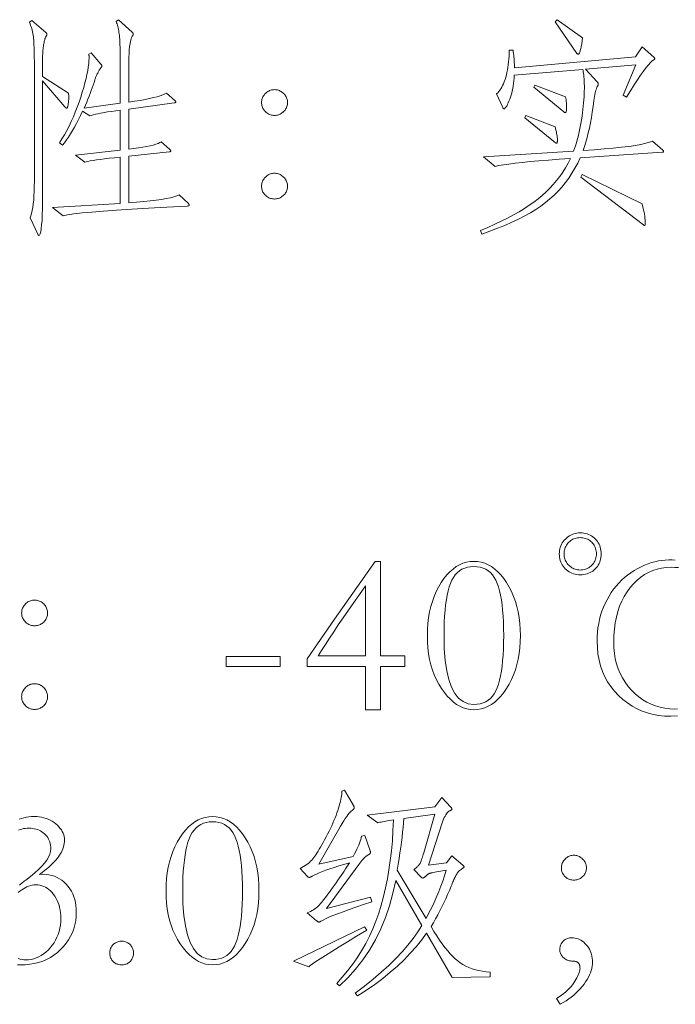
# Model space of a CAD drawing. Extents: x 0 to 1189, y 0 to 841.
# Tile 11 of 129: x 57 to 73, y 39 to 62. Entities that reach past the tile are written whole.
import ezdxf

# ---------------------------------------------------------------- set-up
doc = ezdxf.new("R2010")
doc.units = 0

msp = doc.modelspace()

# ---------------------------------------------------------------- linework, layer by layer
at = {"color": 7, "lineweight": 13}
for points in [[(58.533, 60.535), (58.535, 60.509), (58.536, 60.484), (58.537, 60.458), (58.537, 60.434), (58.537, 60.409), (58.536, 60.386), (58.535, 60.362), (58.533, 60.339), (58.531, 60.317), (58.528, 60.295), (58.525, 60.275), (58.521, 60.256), (58.518, 60.24), (58.514, 60.226), (58.511, 60.214), (58.507, 60.204), (58.503, 60.197), (58.499, 60.191), (58.495, 60.188), (58.491, 60.187), (58.487, 60.187), (58.483, 60.188), (58.478, 60.189), (58.474, 60.191), (58.47, 60.194), (58.466, 60.197), (58.461, 60.2), (58.457, 60.204), (58.453, 60.208), (58.449, 60.213), (57.931, 60.815), (57.931, 58.207), (57.931, 58.023), (57.928, 57.858), (57.924, 57.712), (57.918, 57.586), (57.91, 57.479), (57.901, 57.391), (57.89, 57.323), (57.877, 57.275), (57.863, 57.246), (57.847, 57.236), (57.845, 57.236), (57.842, 57.237), (57.84, 57.239), (57.838, 57.241), (57.835, 57.244), (57.832, 57.247), (57.83, 57.252), (57.827, 57.256), (57.824, 57.262), (57.821, 57.268), (57.641, 57.643), (57.66, 57.691), (57.677, 57.748), (57.692, 57.813), (57.705, 57.886), (57.716, 57.967), (57.725, 58.057), (57.732, 58.155), (57.737, 58.261), (57.74, 58.375), (57.741, 58.498), (57.741, 61.069), (57.741, 61.173), (57.741, 61.27), (57.74, 61.361), (57.738, 61.444), (57.737, 61.521), (57.735, 61.59), (57.732, 61.653), (57.729, 61.709), (57.726, 61.758), (57.723, 61.8), (57.719, 61.838), (57.713, 61.877), (57.706, 61.915), (57.698, 61.953), (57.689, 61.99), (57.679, 62.028), (57.667, 62.066), (57.654, 62.103), (57.64, 62.14), (57.625, 62.177), (57.683, 62.219), (58.005, 61.94), (58.01, 61.935), (58.015, 61.931), (58.019, 61.927), (58.022, 61.923), (58.025, 61.919), (58.027, 61.914), (58.029, 61.91), (58.031, 61.906), (58.031, 61.902), (58.032, 61.897), (58.031, 61.893), (58.031, 61.888), (58.029, 61.883), (58.027, 61.878), (58.025, 61.872), (58.022, 61.865), (58.019, 61.859), (58.015, 61.852), (58.01, 61.844), (58.005, 61.837), (58, 61.828), (57.995, 61.817), (57.99, 61.803), (57.985, 61.788), (57.98, 61.77), (57.975, 61.75), (57.97, 61.728), (57.965, 61.704), (57.96, 61.678), (57.955, 61.649), (57.951, 61.62), (57.947, 61.59), (57.943, 61.56), (57.94, 61.529), (57.937, 61.499), (57.935, 61.468), (57.934, 61.437), (57.932, 61.406), (57.932, 61.375), (57.931, 61.343), (57.931, 60.921)], [(61.31, 57.975), (61.314, 57.971), (61.318, 57.967), (61.321, 57.963), (61.323, 57.959), (61.326, 57.955), (61.328, 57.952), (61.329, 57.948), (61.33, 57.945), (61.331, 57.941), (61.331, 57.938), (61.331, 57.935), (61.329, 57.932), (61.327, 57.93), (61.323, 57.927), (61.319, 57.925), (61.314, 57.923), (61.308, 57.921), (61.301, 57.92), (61.293, 57.918), (61.284, 57.917), (60.814, 57.894), (60.385, 57.871), (59.996, 57.848), (59.647, 57.825), (59.34, 57.802), (59.072, 57.78), (58.845, 57.757), (58.658, 57.735), (58.512, 57.712), (58.406, 57.69), (58.164, 57.885), (59.732, 57.98), (59.732, 59.052), (59.598, 59.038), (59.476, 59.025), (59.365, 59.012), (59.265, 59), (59.177, 58.987), (59.101, 58.975), (59.035, 58.964), (58.981, 58.952), (58.939, 58.941), (58.908, 58.931), (58.697, 59.1), (59.732, 59.21), (59.732, 60.14), (59.626, 60.125), (59.528, 60.111), (59.437, 60.097), (59.355, 60.083), (59.28, 60.07), (59.213, 60.057), (59.154, 60.044), (59.103, 60.031), (59.06, 60.019), (59.024, 60.008), (58.86, 60.113), (58.812, 60.015), (58.764, 59.921), (58.717, 59.832), (58.67, 59.747), (58.623, 59.666), (58.577, 59.589), (58.531, 59.517), (58.485, 59.449), (58.44, 59.386), (58.396, 59.327), (58.322, 59.379), (58.381, 59.474), (58.438, 59.57), (58.493, 59.67), (58.545, 59.772), (58.596, 59.877), (58.644, 59.984), (58.69, 60.094), (58.734, 60.207), (58.776, 60.322), (58.816, 60.44), (58.852, 60.557), (58.885, 60.667), (58.914, 60.772), (58.939, 60.871), (58.96, 60.964), (58.977, 61.052), (58.991, 61.133), (59.001, 61.209), (59.006, 61.279), (59.008, 61.343), (59.008, 61.355), (59.008, 61.366), (59.008, 61.376), (59.007, 61.386), (59.007, 61.396), (59.006, 61.405), (59.006, 61.414), (59.005, 61.423), (59.004, 61.431), (59.003, 61.438), (59.056, 61.47), (59.283, 61.206), (59.287, 61.201), (59.29, 61.196), (59.294, 61.191), (59.296, 61.186), (59.299, 61.181), (59.301, 61.177), (59.302, 61.173), (59.303, 61.169), (59.304, 61.165), (59.304, 61.161), (59.304, 61.157), (59.303, 61.153), (59.302, 61.149), (59.3, 61.145), (59.298, 61.141), (59.295, 61.137), (59.292, 61.133), (59.289, 61.128), (59.285, 61.123), (59.28, 61.119), (59.275, 61.113), (59.27, 61.106), (59.264, 61.098), (59.257, 61.088), (59.25, 61.077), (59.243, 61.065), (59.235, 61.051), (59.227, 61.035), (59.218, 61.018), (59.209, 61), (59.2, 60.981), (59.191, 60.963), (59.183, 60.945), (59.175, 60.928), (59.168, 60.912), (59.161, 60.895), (59.155, 60.88), (59.15, 60.865), (59.145, 60.85), (59.14, 60.836), (59.123, 60.778), (59.103, 60.717), (59.082, 60.655), (59.06, 60.592), (59.036, 60.528), (59.01, 60.461), (58.983, 60.394), (58.954, 60.324), (58.924, 60.254), (58.892, 60.182), (59.732, 60.298), (59.732, 61.121), (59.731, 61.23), (59.731, 61.33), (59.73, 61.424), (59.728, 61.51), (59.726, 61.588), (59.724, 61.659), (59.721, 61.722), (59.718, 61.779), (59.714, 61.827), (59.71, 61.868), (59.706, 61.905), (59.701, 61.941), (59.695, 61.976), (59.688, 62.01), (59.681, 62.043), (59.674, 62.075), (59.665, 62.106), (59.656, 62.136), (59.647, 62.165), (59.637, 62.193), (59.689, 62.235), (60.006, 61.945), (60.011, 61.941), (60.016, 61.937), (60.019, 61.932), (60.023, 61.928), (60.026, 61.924), (60.028, 61.92), (60.03, 61.915), (60.031, 61.911), (60.032, 61.907), (60.032, 61.903), (60.032, 61.898), (60.032, 61.894), (60.031, 61.89), (60.029, 61.885), (60.027, 61.88), (60.025, 61.875), (60.022, 61.871), (60.019, 61.866), (60.015, 61.86), (60.011, 61.855), (59.995, 61.826), (59.981, 61.788), (59.968, 61.74), (59.957, 61.682), (59.948, 61.615), (59.94, 61.538), (59.934, 61.452), (59.93, 61.357), (59.928, 61.252), (59.927, 61.137), (59.927, 60.324), (60.064, 60.345), (60.19, 60.367), (60.305, 60.388), (60.409, 60.409), (60.502, 60.43), (60.584, 60.451), (60.656, 60.472), (60.716, 60.493), (60.765, 60.514), (60.803, 60.535), (60.993, 60.367), (60.998, 60.362), (61.003, 60.358), (61.007, 60.354), (61.01, 60.35), (61.013, 60.347), (61.015, 60.343), (61.017, 60.34), (61.019, 60.336), (61.019, 60.333), (61.02, 60.33), (61.019, 60.327), (61.018, 60.324), (61.016, 60.321), (61.014, 60.319), (61.01, 60.316), (61.006, 60.314), (61.002, 60.313), (60.996, 60.311), (60.99, 60.31), (60.983, 60.308), (59.927, 60.166), (59.927, 59.232), (60.045, 59.248), (60.153, 59.264), (60.252, 59.28), (60.342, 59.297), (60.422, 59.315), (60.493, 59.332), (60.554, 59.35), (60.606, 59.368), (60.649, 59.387), (60.682, 59.406), (60.872, 59.237), (60.878, 59.231), (60.883, 59.225), (60.888, 59.219), (60.892, 59.214), (60.896, 59.21), (60.898, 59.205), (60.901, 59.202), (60.902, 59.198), (60.903, 59.195), (60.903, 59.192), (60.903, 59.189), (60.902, 59.187), (60.9, 59.185), (60.898, 59.183), (60.894, 59.181), (60.89, 59.179), (60.885, 59.177), (60.88, 59.176), (60.874, 59.175), (60.867, 59.173), (59.927, 59.073), (59.927, 57.996), (60.108, 58.008), (60.274, 58.022), (60.427, 58.037), (60.565, 58.053), (60.688, 58.07), (60.798, 58.089), (60.893, 58.109), (60.974, 58.13), (61.041, 58.152), (61.094, 58.176)], [(70.443, 61.813), (70.44, 61.791), (70.438, 61.768), (70.435, 61.745), (70.431, 61.721), (70.428, 61.697), (70.423, 61.672), (70.419, 61.647), (70.414, 61.622), (70.409, 61.596), (70.403, 61.57), (70.397, 61.545), (70.392, 61.523), (70.386, 61.503), (70.38, 61.486), (70.375, 61.471), (70.369, 61.459), (70.364, 61.45), (70.358, 61.443), (70.353, 61.439), (70.348, 61.438), (70.343, 61.438), (70.338, 61.439), (70.333, 61.44), (70.329, 61.441), (70.325, 61.442), (70.322, 61.444), (70.318, 61.446), (70.316, 61.448), (70.313, 61.451), (70.311, 61.454), (69.809, 62.183), (69.857, 62.23)], [(72.301, 59.216), (72.305, 59.212), (72.309, 59.207), (72.312, 59.203), (72.314, 59.2), (72.317, 59.196), (72.319, 59.192), (72.32, 59.189), (72.321, 59.185), (72.322, 59.182), (72.322, 59.179), (72.322, 59.176), (72.321, 59.173), (72.319, 59.171), (72.317, 59.169), (72.314, 59.167), (72.311, 59.165), (72.307, 59.164), (72.302, 59.164), (72.296, 59.163), (72.29, 59.163), (70.39, 59.036), (70.331, 58.912), (70.267, 58.792), (70.198, 58.677), (70.125, 58.566), (70.047, 58.46), (69.964, 58.359), (69.877, 58.262), (69.785, 58.17), (69.689, 58.082), (69.587, 57.999), (69.48, 57.919), (69.363, 57.84), (69.237, 57.763), (69.103, 57.688), (68.959, 57.614), (68.807, 57.542), (68.646, 57.471), (68.476, 57.402), (68.297, 57.334), (68.109, 57.268), (68.078, 57.352), (68.246, 57.423), (68.407, 57.495), (68.56, 57.567), (68.705, 57.639), (68.842, 57.712), (68.972, 57.786), (69.095, 57.86), (69.21, 57.935), (69.317, 58.01), (69.416, 58.086), (69.509, 58.164), (69.599, 58.245), (69.684, 58.33), (69.765, 58.418), (69.842, 58.51), (69.914, 58.605), (69.983, 58.703), (70.047, 58.806), (70.107, 58.911), (70.163, 59.02), (69.9, 59.002), (69.657, 58.984), (69.434, 58.966), (69.23, 58.948), (69.046, 58.929), (68.882, 58.911), (68.737, 58.892), (68.612, 58.873), (68.507, 58.855), (68.421, 58.836), (68.152, 59.057), (70.237, 59.189), (70.26, 59.252), (70.281, 59.316), (70.302, 59.383), (70.322, 59.452), (70.34, 59.524), (70.358, 59.598), (70.375, 59.674), (70.391, 59.752), (70.405, 59.832), (70.419, 59.915), (70.431, 59.998), (70.443, 60.079), (70.453, 60.157), (70.461, 60.233), (70.468, 60.307), (70.474, 60.379), (70.479, 60.448), (70.482, 60.516), (70.484, 60.581), (70.485, 60.644), (70.485, 60.704), (70.483, 60.76), (70.482, 60.813), (70.479, 60.862), (70.476, 60.908), (70.472, 60.951), (70.467, 60.989), (70.461, 61.025), (70.455, 61.056), (70.448, 61.084), (68.859, 60.947), (68.855, 60.882), (68.85, 60.819), (68.843, 60.758), (68.835, 60.699), (68.825, 60.642), (68.814, 60.588), (68.802, 60.536), (68.788, 60.486), (68.773, 60.438), (68.756, 60.393), (68.739, 60.351), (68.723, 60.313), (68.707, 60.28), (68.693, 60.251), (68.679, 60.227), (68.666, 60.207), (68.653, 60.191), (68.642, 60.18), (68.631, 60.173), (68.621, 60.171), (68.618, 60.171), (68.615, 60.172), (68.612, 60.174), (68.61, 60.175), (68.607, 60.178), (68.604, 60.181), (68.602, 60.184), (68.599, 60.188), (68.597, 60.193), (68.595, 60.198), (68.452, 60.52), (68.478, 60.543), (68.503, 60.57), (68.527, 60.6), (68.55, 60.634), (68.571, 60.67), (68.592, 60.71), (68.611, 60.752), (68.63, 60.798), (68.647, 60.847), (68.664, 60.9), (68.679, 60.954), (68.692, 61.011), (68.704, 61.07), (68.714, 61.13), (68.723, 61.193), (68.73, 61.257), (68.736, 61.323), (68.74, 61.391), (68.742, 61.461), (68.743, 61.533), (68.833, 61.533), (68.839, 61.491), (68.844, 61.449), (68.849, 61.407), (68.853, 61.366), (68.856, 61.325), (68.859, 61.284), (68.861, 61.243), (68.863, 61.202), (68.864, 61.162), (68.864, 61.121), (71.667, 61.375), (71.826, 61.607), (72.095, 61.37), (72.099, 61.365), (72.103, 61.361), (72.106, 61.357), (72.109, 61.353), (72.111, 61.35), (72.113, 61.346), (72.114, 61.343), (72.115, 61.339), (72.116, 61.336), (72.116, 61.333), (72.116, 61.329), (72.115, 61.326), (72.114, 61.324), (72.113, 61.321), (72.111, 61.318), (72.109, 61.315), (72.106, 61.313), (72.103, 61.311), (72.099, 61.308), (72.095, 61.306), (72.059, 61.281), (72.017, 61.243), (71.969, 61.191), (71.915, 61.125), (71.855, 61.045), (71.788, 60.951), (71.716, 60.844), (71.637, 60.723), (71.552, 60.589), (71.462, 60.44), (71.382, 60.483), (71.678, 61.19), (70.511, 61.09), (70.781, 60.799), (70.786, 60.794), (70.79, 60.789), (70.794, 60.784), (70.797, 60.778), (70.8, 60.773), (70.803, 60.768), (70.805, 60.762), (70.806, 60.757), (70.807, 60.752), (70.807, 60.747), (70.807, 60.741), (70.807, 60.736), (70.806, 60.732), (70.805, 60.727), (70.804, 60.723), (70.803, 60.719), (70.802, 60.715), (70.8, 60.711), (70.798, 60.708), (70.796, 60.704), (70.785, 60.685), (70.774, 60.662), (70.764, 60.636), (70.754, 60.606), (70.745, 60.574), (70.736, 60.538), (70.728, 60.499), (70.72, 60.456), (70.713, 60.41), (70.707, 60.361), (70.689, 60.225), (70.67, 60.094), (70.649, 59.967), (70.626, 59.844), (70.602, 59.726), (70.577, 59.613), (70.55, 59.504), (70.521, 59.4), (70.49, 59.3), (70.459, 59.205), (70.711, 59.222), (70.943, 59.241), (71.155, 59.26), (71.346, 59.28), (71.517, 59.301), (71.667, 59.324), (71.797, 59.347), (71.906, 59.371), (71.995, 59.396), (72.063, 59.422)], [(70.052, 60.446), (70.056, 60.418), (70.06, 60.39), (70.063, 60.363), (70.066, 60.337), (70.068, 60.311), (70.07, 60.286), (70.071, 60.262), (70.072, 60.238), (70.073, 60.215), (70.073, 60.192), (70.073, 60.171), (70.072, 60.152), (70.07, 60.136), (70.068, 60.121), (70.065, 60.109), (70.062, 60.099), (70.058, 60.091), (70.053, 60.086), (70.048, 60.083), (70.041, 60.081), (70.039, 60.082), (70.037, 60.082), (70.034, 60.083), (70.031, 60.084), (70.028, 60.085), (70.025, 60.087), (70.022, 60.089), (70.018, 60.092), (70.014, 60.094), (70.01, 60.097), (69.313, 60.673), (69.334, 60.72)], [(63.305, 60.615), (63.329, 60.614), (63.353, 60.611), (63.375, 60.607), (63.397, 60.6), (63.419, 60.592), (63.44, 60.582), (63.46, 60.571), (63.479, 60.557), (63.498, 60.542), (63.517, 60.525), (63.534, 60.507), (63.549, 60.488), (63.562, 60.468), (63.574, 60.448), (63.584, 60.427), (63.592, 60.406), (63.598, 60.384), (63.603, 60.361), (63.605, 60.338), (63.606, 60.314), (63.605, 60.29), (63.603, 60.267), (63.598, 60.244), (63.592, 60.222), (63.584, 60.201), (63.574, 60.18), (63.562, 60.161), (63.549, 60.141), (63.534, 60.123), (63.517, 60.105), (63.498, 60.089), (63.479, 60.074), (63.46, 60.061), (63.44, 60.049), (63.419, 60.04), (63.397, 60.032), (63.375, 60.026), (63.353, 60.022), (63.329, 60.019), (63.305, 60.018), (63.281, 60.019), (63.258, 60.022), (63.235, 60.026), (63.213, 60.032), (63.192, 60.04), (63.171, 60.049), (63.151, 60.061), (63.131, 60.074), (63.113, 60.089), (63.094, 60.105), (63.077, 60.123), (63.062, 60.141), (63.049, 60.161), (63.037, 60.18), (63.027, 60.201), (63.019, 60.222), (63.013, 60.244), (63.008, 60.267), (63.005, 60.29), (63.005, 60.314), (63.005, 60.338), (63.008, 60.361), (63.013, 60.384), (63.019, 60.406), (63.027, 60.427), (63.037, 60.448), (63.049, 60.468), (63.062, 60.488), (63.077, 60.507), (63.094, 60.525), (63.113, 60.542), (63.131, 60.557), (63.151, 60.571), (63.171, 60.582), (63.192, 60.592), (63.213, 60.6), (63.235, 60.607), (63.258, 60.611), (63.281, 60.614)], [(69.809, 59.754), (69.819, 59.712), (69.828, 59.673), (69.836, 59.636), (69.843, 59.603), (69.849, 59.571), (69.854, 59.543), (69.857, 59.517), (69.86, 59.494), (69.861, 59.474), (69.862, 59.456), (69.862, 59.44), (69.861, 59.426), (69.86, 59.414), (69.859, 59.404), (69.857, 59.395), (69.855, 59.387), (69.853, 59.381), (69.85, 59.377), (69.847, 59.375), (69.844, 59.374), (69.84, 59.374), (69.836, 59.374), (69.833, 59.375), (69.83, 59.376), (69.827, 59.377), (69.824, 59.378), (69.822, 59.379), (69.819, 59.381), (69.817, 59.383), (69.814, 59.385), (69.107, 59.96), (69.133, 60.013)], [(63.305, 58.677), (63.329, 58.676), (63.353, 58.674), (63.375, 58.669), (63.397, 58.663), (63.419, 58.655), (63.44, 58.645), (63.46, 58.633), (63.479, 58.62), (63.498, 58.605), (63.517, 58.587), (63.534, 58.569), (63.549, 58.55), (63.562, 58.531), (63.574, 58.511), (63.584, 58.49), (63.592, 58.468), (63.598, 58.446), (63.603, 58.424), (63.605, 58.4), (63.606, 58.376), (63.605, 58.352), (63.603, 58.329), (63.598, 58.307), (63.592, 58.285), (63.584, 58.263), (63.574, 58.243), (63.562, 58.223), (63.549, 58.204), (63.534, 58.186), (63.517, 58.168), (63.498, 58.151), (63.479, 58.136), (63.46, 58.123), (63.44, 58.112), (63.419, 58.102), (63.397, 58.095), (63.375, 58.089), (63.353, 58.084), (63.329, 58.082), (63.305, 58.081), (63.281, 58.082), (63.258, 58.084), (63.235, 58.089), (63.213, 58.095), (63.192, 58.102), (63.171, 58.112), (63.151, 58.123), (63.131, 58.136), (63.113, 58.151), (63.094, 58.168), (63.077, 58.186), (63.062, 58.204), (63.049, 58.223), (63.037, 58.243), (63.027, 58.263), (63.019, 58.285), (63.013, 58.307), (63.008, 58.329), (63.005, 58.352), (63.005, 58.376), (63.005, 58.4), (63.008, 58.424), (63.013, 58.446), (63.019, 58.468), (63.027, 58.49), (63.037, 58.511), (63.049, 58.531), (63.062, 58.55), (63.077, 58.569), (63.094, 58.587), (63.113, 58.605), (63.131, 58.62), (63.151, 58.633), (63.171, 58.645), (63.192, 58.655), (63.213, 58.663), (63.235, 58.669), (63.258, 58.674), (63.281, 58.676)], [(71.821, 57.97), (71.835, 57.92), (71.847, 57.87), (71.858, 57.822), (71.868, 57.775), (71.876, 57.728), (71.883, 57.683), (71.888, 57.638), (71.891, 57.595), (71.894, 57.552), (71.894, 57.511), (71.894, 57.503), (71.894, 57.495), (71.893, 57.489), (71.892, 57.484), (71.891, 57.479), (71.89, 57.475), (71.888, 57.472), (71.886, 57.47), (71.884, 57.469), (71.881, 57.468), (71.879, 57.468), (71.876, 57.469), (71.873, 57.469), (71.87, 57.47), (71.867, 57.471), (71.864, 57.472), (71.861, 57.474), (71.858, 57.475), (71.855, 57.477), (71.852, 57.479), (70.4, 58.587), (70.437, 58.651)], [(70.39, 50.347), (70.431, 50.346), (70.471, 50.341), (70.51, 50.334), (70.547, 50.325), (70.583, 50.312), (70.617, 50.297), (70.649, 50.278), (70.68, 50.257), (70.71, 50.234), (70.738, 50.207), (70.764, 50.178), (70.788, 50.148), (70.808, 50.117), (70.826, 50.084), (70.841, 50.05), (70.854, 50.014), (70.863, 49.978), (70.87, 49.939), (70.874, 49.9), (70.876, 49.859), (70.874, 49.818), (70.87, 49.778), (70.863, 49.74), (70.854, 49.703), (70.841, 49.668), (70.826, 49.634), (70.808, 49.602), (70.788, 49.571), (70.764, 49.541), (70.738, 49.513), (70.71, 49.487), (70.68, 49.463), (70.649, 49.443), (70.617, 49.425), (70.583, 49.41), (70.547, 49.398), (70.51, 49.388), (70.471, 49.381), (70.431, 49.377), (70.39, 49.376), (70.348, 49.377), (70.308, 49.381), (70.27, 49.388), (70.233, 49.398), (70.197, 49.411), (70.163, 49.426), (70.13, 49.444), (70.099, 49.465), (70.07, 49.489), (70.041, 49.515), (70.015, 49.544), (69.992, 49.574), (69.971, 49.605), (69.954, 49.638), (69.939, 49.671), (69.926, 49.706), (69.917, 49.742), (69.91, 49.78), (69.906, 49.819), (69.904, 49.859), (69.906, 49.899), (69.91, 49.937), (69.917, 49.975), (69.927, 50.011), (69.94, 50.047), (69.956, 50.081), (69.974, 50.113), (69.995, 50.145), (70.02, 50.175), (70.047, 50.204), (70.076, 50.231), (70.106, 50.256), (70.138, 50.277), (70.17, 50.296), (70.204, 50.311), (70.239, 50.324), (70.275, 50.334), (70.312, 50.341), (70.35, 50.345)], [(70.39, 49.486), (70.421, 49.488), (70.451, 49.491), (70.48, 49.496), (70.509, 49.504), (70.536, 49.513), (70.562, 49.525), (70.587, 49.539), (70.611, 49.556), (70.634, 49.574), (70.656, 49.595), (70.677, 49.617), (70.695, 49.64), (70.712, 49.664), (70.726, 49.689), (70.738, 49.715), (70.747, 49.743), (70.755, 49.771), (70.76, 49.8), (70.764, 49.83), (70.765, 49.861), (70.764, 49.892), (70.76, 49.923), (70.755, 49.952), (70.747, 49.98), (70.738, 50.007), (70.726, 50.033), (70.712, 50.058), (70.695, 50.083), (70.677, 50.106), (70.656, 50.128), (70.634, 50.148), (70.611, 50.167), (70.587, 50.183), (70.562, 50.197), (70.536, 50.209), (70.509, 50.219), (70.48, 50.226), (70.451, 50.232), (70.421, 50.235), (70.39, 50.236), (70.359, 50.235), (70.329, 50.232), (70.299, 50.226), (70.271, 50.219), (70.244, 50.209), (70.218, 50.197), (70.193, 50.183), (70.169, 50.167), (70.145, 50.148), (70.123, 50.128), (70.103, 50.106), (70.084, 50.083), (70.068, 50.058), (70.054, 50.033), (70.042, 50.007), (70.032, 49.98), (70.025, 49.952), (70.019, 49.923), (70.016, 49.892), (70.015, 49.861), (70.016, 49.83), (70.019, 49.8), (70.025, 49.771), (70.032, 49.743), (70.042, 49.715), (70.054, 49.689), (70.068, 49.664), (70.084, 49.64), (70.103, 49.617), (70.123, 49.595), (70.145, 49.574), (70.169, 49.556), (70.193, 49.539), (70.218, 49.525), (70.244, 49.513), (70.271, 49.504), (70.299, 49.496), (70.329, 49.491), (70.359, 49.488)], [(65.639, 49.687), (65.765, 49.687), (65.765, 47.496), (66.325, 47.496), (66.325, 47.253), (65.765, 47.253), (65.765, 46.25), (65.417, 46.25), (65.417, 47.253), (64.066, 47.253), (64.066, 47.428), (64.694, 48.346)], [(67.925, 49.687), (68.011, 49.682), (68.095, 49.667), (68.177, 49.643), (68.256, 49.608), (68.333, 49.564), (68.408, 49.509), (68.48, 49.445), (68.55, 49.371), (68.617, 49.287), (68.682, 49.193), (68.743, 49.092), (68.797, 48.986), (68.845, 48.876), (68.887, 48.76), (68.922, 48.64), (68.95, 48.515), (68.973, 48.385), (68.989, 48.25), (68.998, 48.11), (69.002, 47.966), (68.998, 47.823), (68.989, 47.684), (68.973, 47.55), (68.95, 47.421), (68.922, 47.296), (68.887, 47.176), (68.845, 47.061), (68.797, 46.951), (68.743, 46.845), (68.682, 46.744), (68.617, 46.65), (68.55, 46.566), (68.48, 46.492), (68.408, 46.428), (68.333, 46.374), (68.256, 46.329), (68.177, 46.295), (68.095, 46.27), (68.011, 46.255), (67.925, 46.25), (67.841, 46.255), (67.759, 46.27), (67.68, 46.294), (67.602, 46.329), (67.526, 46.372), (67.452, 46.426), (67.38, 46.49), (67.31, 46.563), (67.241, 46.646), (67.175, 46.739), (67.113, 46.839), (67.057, 46.944), (67.008, 47.054), (66.965, 47.169), (66.929, 47.29), (66.9, 47.415), (66.877, 47.545), (66.861, 47.68), (66.851, 47.821), (66.848, 47.966), (66.851, 48.11), (66.86, 48.25), (66.876, 48.385), (66.899, 48.515), (66.928, 48.64), (66.963, 48.76), (67.004, 48.876), (67.052, 48.986), (67.106, 49.092), (67.167, 49.193), (67.232, 49.287), (67.3, 49.371), (67.369, 49.445), (67.442, 49.509), (67.516, 49.564), (67.593, 49.608), (67.672, 49.643), (67.754, 49.667), (67.838, 49.682)], [(67.925, 46.372), (68, 46.376), (68.071, 46.387), (68.137, 46.407), (68.199, 46.434), (68.255, 46.469), (68.307, 46.511), (68.354, 46.562), (68.396, 46.62), (68.433, 46.686), (68.466, 46.76), (68.494, 46.842), (68.52, 46.932), (68.542, 47.031), (68.562, 47.139), (68.579, 47.255), (68.592, 47.38), (68.603, 47.514), (68.61, 47.656), (68.615, 47.807), (68.616, 47.966), (68.615, 48.125), (68.61, 48.276), (68.603, 48.419), (68.592, 48.552), (68.579, 48.677), (68.562, 48.794), (68.542, 48.902), (68.52, 49.002), (68.494, 49.093), (68.466, 49.175), (68.433, 49.249), (68.396, 49.316), (68.354, 49.374), (68.307, 49.425), (68.255, 49.468), (68.199, 49.503), (68.137, 49.53), (68.071, 49.55), (68, 49.562), (67.925, 49.566), (67.849, 49.562), (67.778, 49.55), (67.712, 49.53), (67.65, 49.503), (67.594, 49.468), (67.542, 49.425), (67.495, 49.374), (67.453, 49.316), (67.416, 49.249), (67.383, 49.175), (67.355, 49.093), (67.329, 49.002), (67.307, 48.902), (67.287, 48.794), (67.271, 48.677), (67.257, 48.552), (67.247, 48.419), (67.239, 48.276), (67.235, 48.125), (67.233, 47.966), (67.24, 47.663), (67.261, 47.392), (67.295, 47.153), (67.344, 46.946), (67.406, 46.77), (67.482, 46.627), (67.572, 46.515), (67.676, 46.436), (67.793, 46.388)], [(65.417, 47.496), (65.417, 49.117), (65.277, 48.921), (65.143, 48.733), (65.017, 48.552), (64.897, 48.379), (64.784, 48.213), (64.677, 48.055), (64.577, 47.904), (64.485, 47.76), (64.398, 47.625), (64.319, 47.496)], [(57.747, 48.79), (57.771, 48.789), (57.794, 48.786), (57.817, 48.782), (57.839, 48.775), (57.86, 48.767), (57.881, 48.757), (57.901, 48.746), (57.921, 48.732), (57.94, 48.717), (57.958, 48.7), (57.975, 48.682), (57.99, 48.663), (58.004, 48.643), (58.015, 48.623), (58.025, 48.602), (58.033, 48.581), (58.039, 48.559), (58.044, 48.536), (58.047, 48.513), (58.048, 48.489), (58.047, 48.465), (58.044, 48.441), (58.039, 48.419), (58.033, 48.397), (58.025, 48.376), (58.015, 48.355), (58.004, 48.336), (57.99, 48.316), (57.975, 48.298), (57.958, 48.28), (57.94, 48.264), (57.921, 48.249), (57.901, 48.236), (57.881, 48.224), (57.86, 48.215), (57.839, 48.207), (57.817, 48.201), (57.794, 48.197), (57.771, 48.194), (57.747, 48.193), (57.723, 48.194), (57.699, 48.197), (57.677, 48.201), (57.655, 48.207), (57.633, 48.215), (57.612, 48.224), (57.592, 48.236), (57.573, 48.249), (57.554, 48.264), (57.535, 48.28), (57.518, 48.298), (57.503, 48.316), (57.49, 48.336), (57.478, 48.355), (57.468, 48.376), (57.46, 48.397), (57.454, 48.419), (57.449, 48.441), (57.447, 48.465), (57.446, 48.489), (57.447, 48.513), (57.449, 48.536), (57.454, 48.559), (57.46, 48.581), (57.468, 48.602), (57.478, 48.623), (57.49, 48.643), (57.503, 48.663), (57.518, 48.682), (57.535, 48.7), (57.554, 48.717), (57.573, 48.732), (57.592, 48.746), (57.612, 48.757), (57.633, 48.767), (57.655, 48.775), (57.677, 48.782), (57.699, 48.786), (57.723, 48.789)], [(62.186, 47.48), (63.437, 47.48), (63.437, 47.253), (62.186, 47.253)], [(57.747, 46.852), (57.771, 46.851), (57.794, 46.849), (57.817, 46.844), (57.839, 46.838), (57.86, 46.83), (57.881, 46.82), (57.901, 46.808), (57.921, 46.795), (57.94, 46.779), (57.958, 46.762), (57.975, 46.744), (57.99, 46.725), (58.004, 46.706), (58.015, 46.686), (58.025, 46.665), (58.033, 46.643), (58.039, 46.621), (58.044, 46.599), (58.047, 46.575), (58.048, 46.551), (58.047, 46.527), (58.044, 46.504), (58.039, 46.482), (58.033, 46.46), (58.025, 46.438), (58.015, 46.418), (58.004, 46.398), (57.99, 46.379), (57.975, 46.361), (57.958, 46.343), (57.94, 46.326), (57.921, 46.311), (57.901, 46.298), (57.881, 46.287), (57.86, 46.277), (57.839, 46.27), (57.817, 46.264), (57.794, 46.259), (57.771, 46.257), (57.747, 46.256), (57.723, 46.257), (57.699, 46.259), (57.677, 46.264), (57.655, 46.27), (57.633, 46.277), (57.612, 46.287), (57.592, 46.298), (57.573, 46.311), (57.554, 46.326), (57.535, 46.343), (57.518, 46.361), (57.503, 46.379), (57.49, 46.398), (57.478, 46.418), (57.468, 46.438), (57.46, 46.46), (57.454, 46.482), (57.449, 46.504), (57.447, 46.527), (57.446, 46.551), (57.447, 46.575), (57.449, 46.599), (57.454, 46.621), (57.46, 46.643), (57.468, 46.665), (57.478, 46.686), (57.49, 46.706), (57.503, 46.725), (57.518, 46.744), (57.535, 46.762), (57.554, 46.779), (57.573, 46.795), (57.592, 46.808), (57.612, 46.82), (57.633, 46.83), (57.655, 46.838), (57.677, 46.844), (57.699, 46.849), (57.723, 46.851)], [(65.56, 41.8), (65.368, 41.736), (65.193, 41.676), (65.035, 41.62), (64.893, 41.569), (64.768, 41.522), (64.659, 41.479), (64.566, 41.441), (64.49, 41.407), (64.431, 41.377), (64.388, 41.351), (64.381, 41.347), (64.375, 41.344), (64.37, 41.341), (64.364, 41.338), (64.359, 41.336), (64.353, 41.334), (64.348, 41.332), (64.344, 41.331), (64.339, 41.331), (64.335, 41.33), (64.33, 41.331), (64.326, 41.332), (64.321, 41.333), (64.315, 41.335), (64.31, 41.338), (64.304, 41.342), (64.298, 41.346), (64.291, 41.351), (64.284, 41.356), (64.277, 41.362), (64.066, 41.541), (64.104, 41.559), (64.14, 41.577), (64.175, 41.596), (64.208, 41.617), (64.24, 41.638), (64.27, 41.66), (64.298, 41.683), (64.324, 41.707), (64.349, 41.732), (64.372, 41.758), (64.395, 41.786), (64.42, 41.817), (64.447, 41.852), (64.477, 41.889), (64.508, 41.93), (64.541, 41.974), (64.576, 42.022), (64.613, 42.072), (64.653, 42.126), (64.694, 42.183), (64.735, 42.241), (64.775, 42.297), (64.814, 42.353), (64.851, 42.407), (64.887, 42.459), (64.921, 42.511), (64.953, 42.561), (64.984, 42.609), (65.014, 42.657), (65.042, 42.703), (64.915, 42.666), (64.796, 42.63), (64.687, 42.595), (64.587, 42.562), (64.496, 42.53), (64.414, 42.5), (64.341, 42.47), (64.277, 42.443), (64.222, 42.416), (64.176, 42.391), (64.168, 42.386), (64.16, 42.382), (64.153, 42.378), (64.146, 42.375), (64.139, 42.372), (64.132, 42.369), (64.126, 42.367), (64.121, 42.366), (64.115, 42.365), (64.11, 42.365), (64.106, 42.365), (64.101, 42.366), (64.097, 42.367), (64.093, 42.368), (64.089, 42.37), (64.085, 42.373), (64.081, 42.375), (64.078, 42.379), (64.074, 42.382), (64.071, 42.386), (63.902, 42.571), (63.942, 42.592), (63.98, 42.615), (64.017, 42.638), (64.051, 42.662), (64.083, 42.687), (64.114, 42.713), (64.142, 42.739), (64.169, 42.767), (64.193, 42.795), (64.216, 42.824), (64.238, 42.856), (64.262, 42.891), (64.287, 42.929), (64.314, 42.972), (64.341, 43.018), (64.371, 43.067), (64.401, 43.12), (64.433, 43.177), (64.466, 43.238), (64.501, 43.302), (64.536, 43.368), (64.569, 43.432), (64.6, 43.496), (64.63, 43.558), (64.658, 43.62), (64.684, 43.681), (64.709, 43.741), (64.732, 43.8), (64.753, 43.857), (64.773, 43.914), (64.791, 43.97), (64.807, 44.023), (64.821, 44.074), (64.834, 44.122), (64.844, 44.168), (64.853, 44.212), (64.859, 44.254), (64.864, 44.294), (64.867, 44.331), (64.868, 44.366), (64.931, 44.387), (65.127, 44.044), (65.132, 44.035), (65.136, 44.027), (65.14, 44.02), (65.144, 44.012), (65.146, 44.005), (65.149, 43.999), (65.151, 43.992), (65.152, 43.986), (65.153, 43.981), (65.153, 43.975), (65.153, 43.97), (65.151, 43.964), (65.149, 43.959), (65.145, 43.953), (65.141, 43.947), (65.136, 43.942), (65.13, 43.936), (65.123, 43.93), (65.115, 43.923), (65.106, 43.917), (65.084, 43.9), (65.061, 43.878), (65.035, 43.849), (65.008, 43.814), (64.978, 43.773), (64.945, 43.726), (64.911, 43.674), (64.874, 43.615), (64.835, 43.55), (64.794, 43.479), (64.33, 42.671), (65.132, 42.851), (65.161, 42.908), (65.189, 42.962), (65.213, 43.015), (65.236, 43.065), (65.256, 43.113), (65.274, 43.159), (65.289, 43.203), (65.303, 43.244), (65.313, 43.284), (65.322, 43.321), (65.401, 43.336), (65.523, 42.983), (65.524, 42.978), (65.525, 42.974), (65.525, 42.97), (65.526, 42.965), (65.527, 42.961), (65.527, 42.956), (65.527, 42.952), (65.528, 42.947), (65.528, 42.943), (65.528, 42.938), (65.527, 42.933), (65.525, 42.928), (65.522, 42.922), (65.517, 42.917), (65.511, 42.911), (65.503, 42.905), (65.494, 42.898), (65.484, 42.891), (65.472, 42.884), (65.459, 42.877), (65.445, 42.868), (65.429, 42.857), (65.412, 42.842), (65.394, 42.825), (65.375, 42.804), (65.354, 42.781), (65.332, 42.756), (65.309, 42.727), (65.284, 42.695), (65.259, 42.661), (64.514, 41.642), (65.533, 41.906)], [(68.305, 40.063), (67.423, 40.042), (66.827, 41.072), (66.712, 40.914), (66.587, 40.758), (66.452, 40.606), (66.308, 40.457), (66.153, 40.31), (65.989, 40.166), (65.815, 40.026), (65.631, 39.887), (65.436, 39.752), (65.232, 39.62), (65.174, 39.683), (65.388, 39.846), (65.589, 40.008), (65.777, 40.168), (65.951, 40.327), (66.113, 40.484), (66.261, 40.64), (66.396, 40.795), (66.517, 40.949), (66.626, 41.101), (66.721, 41.251), (66.114, 42.296), (66.049, 41.996), (65.969, 41.709), (65.875, 41.433), (65.766, 41.17), (65.643, 40.92), (65.505, 40.682), (65.353, 40.456), (65.186, 40.242), (65.005, 40.041), (64.81, 39.852), (64.747, 39.91), (64.877, 40.052), (65, 40.198), (65.116, 40.349), (65.224, 40.505), (65.325, 40.665), (65.419, 40.83), (65.505, 41), (65.584, 41.174), (65.656, 41.353), (65.721, 41.536), (65.779, 41.725), (65.831, 41.92), (65.879, 42.121), (65.921, 42.328), (65.957, 42.541), (65.989, 42.759), (66.015, 42.984), (66.036, 43.215), (66.051, 43.452), (66.061, 43.695), (66.013, 43.689), (65.967, 43.682), (65.924, 43.676), (65.884, 43.669), (65.846, 43.662), (65.811, 43.655), (65.778, 43.648), (65.749, 43.641), (65.721, 43.634), (65.697, 43.627), (65.454, 43.806), (67.017, 44.002), (67.186, 44.213), (67.391, 43.991), (67.396, 43.986), (67.401, 43.981), (67.405, 43.976), (67.408, 43.971), (67.411, 43.967), (67.414, 43.962), (67.415, 43.958), (67.417, 43.954), (67.418, 43.95), (67.418, 43.946), (67.417, 43.942), (67.416, 43.939), (67.413, 43.935), (67.409, 43.931), (67.405, 43.927), (67.399, 43.923), (67.392, 43.919), (67.384, 43.915), (67.375, 43.911), (67.365, 43.906), (67.346, 43.896), (67.328, 43.882), (67.309, 43.864), (67.292, 43.841), (67.274, 43.815), (67.257, 43.785), (67.24, 43.752), (67.223, 43.714), (67.207, 43.672), (67.191, 43.627), (66.874, 42.65), (67.291, 42.703), (67.418, 42.867), (67.666, 42.65), (67.672, 42.645), (67.677, 42.64), (67.682, 42.635), (67.686, 42.631), (67.69, 42.626), (67.693, 42.622), (67.695, 42.618), (67.696, 42.615), (67.697, 42.611), (67.698, 42.608), (67.697, 42.605), (67.696, 42.602), (67.695, 42.598), (67.693, 42.595), (67.69, 42.592), (67.686, 42.589), (67.682, 42.586), (67.677, 42.583), (67.672, 42.579), (67.666, 42.576), (67.646, 42.563), (67.628, 42.55), (67.61, 42.536), (67.594, 42.522), (67.579, 42.507), (67.565, 42.492), (67.551, 42.476), (67.539, 42.46), (67.528, 42.443), (67.518, 42.426), (67.508, 42.407), (67.498, 42.387), (67.487, 42.365), (67.476, 42.341), (67.464, 42.316), (67.452, 42.288), (67.439, 42.259), (67.425, 42.227), (67.411, 42.194), (67.397, 42.159), (67.358, 42.061), (67.317, 41.965), (67.275, 41.869), (67.231, 41.774), (67.186, 41.68), (67.138, 41.587), (67.089, 41.495), (67.039, 41.404), (66.986, 41.314), (66.932, 41.225), (66.999, 41.114), (67.065, 41.01), (67.13, 40.914), (67.194, 40.824), (67.256, 40.74), (67.318, 40.664), (67.378, 40.595), (67.437, 40.532), (67.495, 40.476), (67.552, 40.428), (67.611, 40.384), (67.673, 40.345), (67.739, 40.309), (67.808, 40.277), (67.882, 40.249), (67.959, 40.226), (68.04, 40.206), (68.124, 40.189), (68.213, 40.177), (68.305, 40.169)], [(67.286, 42.529), (66.974, 42.476), (66.961, 42.474), (66.948, 42.471), (66.937, 42.469), (66.925, 42.466), (66.915, 42.463), (66.905, 42.46), (66.896, 42.457), (66.888, 42.454), (66.881, 42.45), (66.874, 42.447), (66.868, 42.443), (66.861, 42.439), (66.854, 42.434), (66.847, 42.429), (66.84, 42.423), (66.833, 42.417), (66.826, 42.411), (66.818, 42.404), (66.811, 42.396), (66.803, 42.389), (66.795, 42.381), (66.788, 42.375), (66.781, 42.369), (66.774, 42.363), (66.768, 42.359), (66.763, 42.356), (66.758, 42.353), (66.753, 42.351), (66.749, 42.35), (66.745, 42.349), (66.741, 42.349), (66.737, 42.35), (66.733, 42.351), (66.73, 42.353), (66.726, 42.354), (66.722, 42.357), (66.718, 42.36), (66.713, 42.363), (66.709, 42.366), (66.705, 42.37), (66.531, 42.544), (66.549, 42.556), (66.567, 42.568), (66.583, 42.581), (66.598, 42.593), (66.613, 42.606), (66.626, 42.619), (66.638, 42.632), (66.649, 42.646), (66.659, 42.66), (66.668, 42.674), (66.677, 42.689), (66.685, 42.707), (66.694, 42.727), (66.704, 42.75), (66.713, 42.775), (66.723, 42.802), (66.732, 42.832), (66.743, 42.864), (66.753, 42.898), (66.763, 42.935), (67.022, 43.827), (66.304, 43.727), (66.296, 43.625), (66.286, 43.519), (66.275, 43.409), (66.262, 43.295), (66.247, 43.178), (66.231, 43.057), (66.213, 42.932), (66.194, 42.803), (66.173, 42.67), (66.151, 42.534), (66.816, 41.415), (66.869, 41.51), (66.921, 41.61), (66.971, 41.712), (67.02, 41.819), (67.068, 41.928), (67.114, 42.041), (67.159, 42.158), (67.203, 42.278), (67.245, 42.402)], [(61.87, 43.775), (61.956, 43.77), (62.04, 43.755), (62.122, 43.73), (62.201, 43.696), (62.278, 43.651), (62.353, 43.597), (62.425, 43.533), (62.495, 43.459), (62.562, 43.375), (62.627, 43.281), (62.688, 43.18), (62.742, 43.074), (62.79, 42.963), (62.831, 42.848), (62.867, 42.727), (62.895, 42.602), (62.918, 42.472), (62.934, 42.337), (62.943, 42.198), (62.946, 42.054), (62.943, 41.91), (62.934, 41.772), (62.918, 41.638), (62.895, 41.508), (62.867, 41.384), (62.831, 41.264), (62.79, 41.149), (62.742, 41.038), (62.688, 40.933), (62.627, 40.831), (62.562, 40.738), (62.495, 40.654), (62.425, 40.58), (62.353, 40.516), (62.278, 40.461), (62.201, 40.417), (62.122, 40.382), (62.04, 40.358), (61.956, 40.343), (61.87, 40.338), (61.786, 40.343), (61.704, 40.357), (61.625, 40.382), (61.547, 40.416), (61.471, 40.46), (61.397, 40.514), (61.325, 40.577), (61.255, 40.65), (61.186, 40.733), (61.12, 40.826), (61.058, 40.926), (61.002, 41.032), (60.953, 41.142), (60.91, 41.257), (60.874, 41.377), (60.845, 41.502), (60.822, 41.633), (60.806, 41.768), (60.796, 41.908), (60.793, 42.054), (60.796, 42.198), (60.805, 42.337), (60.821, 42.472), (60.844, 42.602), (60.872, 42.727), (60.908, 42.848), (60.949, 42.963), (60.997, 43.074), (61.051, 43.18), (61.112, 43.281), (61.177, 43.375), (61.244, 43.459), (61.314, 43.533), (61.387, 43.597), (61.461, 43.651), (61.538, 43.696), (61.617, 43.73), (61.699, 43.755), (61.783, 43.77)], [(61.87, 40.459), (61.945, 40.463), (62.016, 40.475), (62.082, 40.494), (62.144, 40.521), (62.2, 40.556), (62.252, 40.599), (62.299, 40.649), (62.341, 40.708), (62.378, 40.774), (62.411, 40.847), (62.439, 40.929), (62.465, 41.02), (62.487, 41.119), (62.507, 41.227), (62.523, 41.343), (62.537, 41.468), (62.548, 41.601), (62.555, 41.743), (62.56, 41.894), (62.561, 42.054), (62.56, 42.213), (62.555, 42.364), (62.548, 42.506), (62.537, 42.64), (62.523, 42.765), (62.507, 42.882), (62.487, 42.99), (62.465, 43.089), (62.439, 43.18), (62.411, 43.262), (62.378, 43.337), (62.341, 43.403), (62.299, 43.462), (62.252, 43.512), (62.2, 43.555), (62.144, 43.591), (62.082, 43.618), (62.016, 43.637), (61.945, 43.649), (61.87, 43.653), (61.794, 43.649), (61.723, 43.637), (61.657, 43.618), (61.595, 43.591), (61.539, 43.555), (61.487, 43.512), (61.44, 43.462), (61.398, 43.403), (61.361, 43.337), (61.328, 43.262), (61.3, 43.18), (61.274, 43.089), (61.252, 42.99), (61.232, 42.882), (61.216, 42.765), (61.202, 42.64), (61.192, 42.506), (61.184, 42.364), (61.179, 42.213), (61.178, 42.054), (61.185, 41.751), (61.206, 41.48), (61.24, 41.24), (61.289, 41.033), (61.351, 40.858), (61.427, 40.714), (61.517, 40.603), (61.621, 40.523), (61.738, 40.475)], [(70.242, 42.877), (70.265, 42.876), (70.287, 42.874), (70.309, 42.869), (70.33, 42.863), (70.351, 42.855), (70.371, 42.846), (70.39, 42.834), (70.409, 42.821), (70.428, 42.807), (70.445, 42.79), (70.462, 42.772), (70.477, 42.754), (70.49, 42.735), (70.501, 42.715), (70.511, 42.695), (70.518, 42.674), (70.525, 42.653), (70.529, 42.63), (70.532, 42.608), (70.532, 42.584), (70.532, 42.561), (70.529, 42.538), (70.525, 42.516), (70.518, 42.495), (70.511, 42.475), (70.501, 42.455), (70.49, 42.436), (70.477, 42.418), (70.462, 42.4), (70.445, 42.383), (70.428, 42.368), (70.409, 42.354), (70.39, 42.342), (70.371, 42.331), (70.35, 42.322), (70.329, 42.315), (70.308, 42.309), (70.286, 42.305), (70.263, 42.302), (70.239, 42.302), (70.216, 42.303), (70.193, 42.305), (70.171, 42.309), (70.15, 42.315), (70.129, 42.323), (70.109, 42.332), (70.09, 42.343), (70.071, 42.356), (70.053, 42.37), (70.036, 42.386), (70.02, 42.403), (70.006, 42.421), (69.993, 42.44), (69.982, 42.459), (69.973, 42.479), (69.965, 42.499), (69.959, 42.52), (69.955, 42.542), (69.953, 42.564), (69.952, 42.587), (69.953, 42.61), (69.955, 42.632), (69.96, 42.654), (69.966, 42.675), (69.974, 42.696), (69.983, 42.716), (69.994, 42.735), (70.007, 42.754), (70.022, 42.772), (70.039, 42.79), (70.057, 42.807), (70.075, 42.821), (70.094, 42.834), (70.113, 42.846), (70.133, 42.855), (70.154, 42.863), (70.175, 42.869), (70.197, 42.874), (70.219, 42.876)], [(65.443, 41.146), (65.207, 41.002), (64.993, 40.872), (64.801, 40.754), (64.633, 40.65), (64.487, 40.558), (64.363, 40.48), (64.263, 40.414), (64.185, 40.362), (64.13, 40.322), (64.097, 40.296), (63.744, 40.422), (65.391, 41.219)], [(59.763, 40.338), (59.74, 40.339), (59.718, 40.341), (59.697, 40.345), (59.676, 40.351), (59.656, 40.358), (59.637, 40.366), (59.619, 40.377), (59.601, 40.389), (59.584, 40.402), (59.568, 40.417), (59.553, 40.433), (59.539, 40.45), (59.527, 40.468), (59.517, 40.486), (59.508, 40.505), (59.501, 40.525), (59.496, 40.546), (59.492, 40.567), (59.489, 40.59), (59.489, 40.612), (59.489, 40.635), (59.492, 40.657), (59.496, 40.679), (59.501, 40.699), (59.508, 40.719), (59.517, 40.738), (59.527, 40.757), (59.539, 40.775), (59.553, 40.791), (59.568, 40.808), (59.584, 40.823), (59.601, 40.836), (59.619, 40.848), (59.637, 40.858), (59.656, 40.867), (59.676, 40.874), (59.697, 40.88), (59.718, 40.884), (59.74, 40.886), (59.763, 40.887), (59.786, 40.886), (59.808, 40.884), (59.83, 40.88), (59.85, 40.874), (59.87, 40.867), (59.889, 40.858), (59.908, 40.848), (59.925, 40.836), (59.942, 40.823), (59.959, 40.808), (59.974, 40.791), (59.987, 40.775), (59.999, 40.757), (60.009, 40.738), (60.018, 40.719), (60.025, 40.699), (60.031, 40.679), (60.035, 40.657), (60.037, 40.635), (60.038, 40.612), (60.037, 40.59), (60.035, 40.567), (60.031, 40.546), (60.025, 40.525), (60.018, 40.505), (60.009, 40.486), (59.999, 40.468), (59.987, 40.45), (59.974, 40.433), (59.959, 40.417), (59.942, 40.402), (59.925, 40.389), (59.908, 40.377), (59.889, 40.366), (59.87, 40.358), (59.85, 40.351), (59.83, 40.345), (59.808, 40.341), (59.786, 40.339)], [(69.841, 39.557), (69.901, 39.597), (69.958, 39.637), (70.01, 39.677), (70.059, 39.717), (70.104, 39.758), (70.144, 39.798), (70.181, 39.839), (70.214, 39.879), (70.243, 39.92), (70.268, 39.96), (70.291, 40), (70.31, 40.037), (70.328, 40.072), (70.343, 40.105), (70.356, 40.136), (70.366, 40.164), (70.374, 40.191), (70.38, 40.215), (70.383, 40.236), (70.385, 40.256), (70.384, 40.274), (70.383, 40.291), (70.381, 40.306), (70.378, 40.321), (70.375, 40.335), (70.37, 40.347), (70.365, 40.358), (70.359, 40.368), (70.353, 40.377), (70.345, 40.385), (70.337, 40.392), (70.328, 40.399), (70.319, 40.404), (70.31, 40.409), (70.299, 40.413), (70.289, 40.416), (70.278, 40.419), (70.266, 40.421), (70.255, 40.422), (70.242, 40.422), (70.214, 40.423), (70.187, 40.425), (70.161, 40.429), (70.136, 40.435), (70.112, 40.442), (70.089, 40.451), (70.067, 40.461), (70.046, 40.473), (70.026, 40.486), (70.007, 40.502), (69.99, 40.518), (69.974, 40.534), (69.96, 40.552), (69.948, 40.57), (69.938, 40.588), (69.93, 40.607), (69.923, 40.627), (69.918, 40.647), (69.916, 40.668), (69.915, 40.689), (69.916, 40.71), (69.918, 40.731), (69.921, 40.752), (69.927, 40.772), (69.933, 40.791), (69.941, 40.81), (69.951, 40.829), (69.962, 40.847), (69.975, 40.864), (69.989, 40.882), (70.004, 40.898), (70.021, 40.912), (70.038, 40.925), (70.057, 40.936), (70.077, 40.945), (70.098, 40.953), (70.121, 40.958), (70.144, 40.963), (70.169, 40.965), (70.195, 40.966), (70.232, 40.964), (70.269, 40.96), (70.305, 40.952), (70.339, 40.94), (70.373, 40.926), (70.406, 40.908), (70.439, 40.887), (70.47, 40.863), (70.5, 40.836), (70.53, 40.805), (70.557, 40.772), (70.582, 40.737), (70.604, 40.701), (70.623, 40.664), (70.639, 40.624), (70.652, 40.583), (70.662, 40.541), (70.669, 40.497), (70.674, 40.451), (70.675, 40.404), (70.673, 40.355), (70.667, 40.307), (70.657, 40.257), (70.643, 40.207), (70.625, 40.156), (70.604, 40.104), (70.578, 40.052), (70.548, 39.999), (70.515, 39.946), (70.477, 39.892), (70.436, 39.838), (70.392, 39.786), (70.344, 39.736), (70.294, 39.687), (70.24, 39.639), (70.183, 39.593), (70.124, 39.549), (70.061, 39.506), (69.995, 39.464), (69.925, 39.425)]]:
    msp.add_lwpolyline(points, close=True, dxfattribs=at)
for points in [[(72.643, 46.105), (72.486, 46.097), (72.345, 46.102), (72.209, 46.117), (72.078, 46.141), (71.95, 46.175), (71.827, 46.218), (71.708, 46.271), (71.594, 46.334), (71.484, 46.406), (71.378, 46.489), (71.277, 46.58), (71.182, 46.68), (71.098, 46.785), (71.024, 46.897), (70.959, 47.014), (70.905, 47.137), (70.86, 47.265), (70.825, 47.4), (70.8, 47.541), (70.786, 47.687), (70.781, 47.839), (70.783, 47.944), (70.79, 48.047), (70.801, 48.147), (70.817, 48.246), (70.838, 48.343), (70.863, 48.438), (70.893, 48.531), (70.928, 48.622), (70.967, 48.71), (71.01, 48.798), (71.058, 48.882), (71.109, 48.962), (71.163, 49.039), (71.221, 49.112), (71.283, 49.182), (71.348, 49.247), (71.416, 49.309), (71.487, 49.368), (71.562, 49.422), (71.641, 49.473), (71.721, 49.52), (71.801, 49.562), (71.882, 49.598), (71.962, 49.63), (72.042, 49.657), (72.122, 49.679), (72.201, 49.697), (72.281, 49.709), (72.361, 49.716), (72.441, 49.719), (72.519, 49.718), (72.593, 49.717)], [(72.665, 49.543), (72.583, 49.548), (72.496, 49.55), (72.384, 49.545), (72.276, 49.531), (72.171, 49.507), (72.071, 49.474), (71.974, 49.432), (71.88, 49.38), (71.791, 49.318), (71.706, 49.247), (71.624, 49.167), (71.546, 49.077), (71.474, 48.98), (71.409, 48.876), (71.352, 48.765), (71.303, 48.648), (71.261, 48.525), (71.227, 48.395), (71.2, 48.259), (71.181, 48.117), (71.17, 47.968), (71.166, 47.813), (71.17, 47.68), (71.182, 47.552), (71.203, 47.429), (71.231, 47.311), (71.268, 47.197), (71.313, 47.089), (71.366, 46.985), (71.428, 46.886), (71.497, 46.791), (71.575, 46.702), (71.659, 46.619), (71.746, 46.545), (71.837, 46.48), (71.932, 46.423), (72.031, 46.375), (72.133, 46.336), (72.24, 46.305), (72.35, 46.284), (72.463, 46.271), (72.581, 46.266), (72.644, 46.268)], [(57.388, 43.711), (57.442, 43.73), (57.497, 43.746), (57.555, 43.759), (57.615, 43.767), (57.677, 43.773), (57.741, 43.775), (57.8, 43.773), (57.856, 43.768), (57.91, 43.759), (57.963, 43.747), (58.013, 43.732), (58.062, 43.714), (58.109, 43.692), (58.154, 43.666), (58.196, 43.638), (58.238, 43.606), (58.276, 43.571), (58.31, 43.537), (58.34, 43.501), (58.366, 43.465), (58.388, 43.427), (58.406, 43.39), (58.42, 43.351), (58.43, 43.312), (58.436, 43.272), (58.438, 43.231), (58.437, 43.19), (58.433, 43.149), (58.426, 43.109), (58.416, 43.069), (58.403, 43.03), (58.388, 42.991), (58.37, 42.953), (58.349, 42.915), (58.325, 42.877), (58.298, 42.84), (58.269, 42.803), (58.236, 42.765), (58.2, 42.726), (58.161, 42.686), (58.119, 42.646), (58.074, 42.605), (58.026, 42.563), (57.975, 42.521), (57.92, 42.478), (57.863, 42.434), (57.938, 42.436), (58.011, 42.433), (58.08, 42.424), (58.147, 42.41), (58.21, 42.39), (58.27, 42.365), (58.327, 42.333), (58.381, 42.297), (58.432, 42.255), (58.48, 42.207), (58.525, 42.155), (58.564, 42.1), (58.599, 42.042), (58.629, 41.981), (58.655, 41.918), (58.676, 41.851), (58.692, 41.782), (58.703, 41.71), (58.71, 41.635), (58.713, 41.557), (58.709, 41.456), (58.698, 41.359), (58.68, 41.264), (58.654, 41.173), (58.622, 41.085), (58.582, 41), (58.534, 40.918), (58.48, 40.839), (58.418, 40.764), (58.348, 40.692), (58.274, 40.624), (58.195, 40.564), (58.112, 40.511), (58.025, 40.465), (57.934, 40.426), (57.839, 40.394), (57.74, 40.37), (57.637, 40.352), (57.53, 40.341), (57.419, 40.338), (57.348, 40.339)], [(57.396, 42.188), (57.419, 42.207), (57.443, 42.226), (57.467, 42.245), (57.491, 42.264), (57.516, 42.283), (57.541, 42.302), (57.651, 42.386), (57.75, 42.467), (57.837, 42.546), (57.912, 42.623), (57.976, 42.696), (58.029, 42.767), (58.069, 42.836), (58.098, 42.901), (58.116, 42.964), (58.121, 43.025), (58.12, 43.067), (58.116, 43.108), (58.108, 43.147), (58.098, 43.185), (58.085, 43.22), (58.069, 43.254), (58.05, 43.287), (58.029, 43.317), (58.004, 43.346), (57.976, 43.373), (57.946, 43.398), (57.915, 43.421), (57.883, 43.441), (57.849, 43.458), (57.813, 43.472), (57.776, 43.484), (57.738, 43.493), (57.698, 43.5), (57.657, 43.504), (57.615, 43.505), (57.573, 43.504), (57.531, 43.5), (57.49, 43.494), (57.45, 43.485), (57.409, 43.473), (57.37, 43.459)], [(57.362, 40.489), (57.409, 40.474), (57.455, 40.463), (57.499, 40.456), (57.541, 40.454), (57.604, 40.457), (57.666, 40.465), (57.727, 40.479), (57.786, 40.499), (57.844, 40.524), (57.9, 40.555), (57.954, 40.591), (58.007, 40.633), (58.058, 40.681), (58.108, 40.734), (58.155, 40.791), (58.197, 40.851), (58.233, 40.913), (58.265, 40.977), (58.292, 41.044), (58.314, 41.113), (58.332, 41.185), (58.344, 41.259), (58.351, 41.336), (58.354, 41.415), (58.352, 41.481), (58.347, 41.545), (58.339, 41.607), (58.327, 41.666), (58.312, 41.723), (58.294, 41.777), (58.272, 41.83), (58.247, 41.879), (58.219, 41.927), (58.187, 41.972), (58.153, 42.013), (58.117, 42.051), (58.08, 42.083), (58.04, 42.112), (57.999, 42.136), (57.957, 42.156), (57.912, 42.171), (57.866, 42.182), (57.818, 42.189), (57.768, 42.191), (57.729, 42.189), (57.689, 42.184), (57.65, 42.175), (57.61, 42.162), (57.57, 42.146), (57.53, 42.126), (57.489, 42.103), (57.448, 42.076), (57.408, 42.045), (57.367, 42.011)]]:
    msp.add_lwpolyline(points, dxfattribs=at)

doc.saveas('drawing.dxf')
